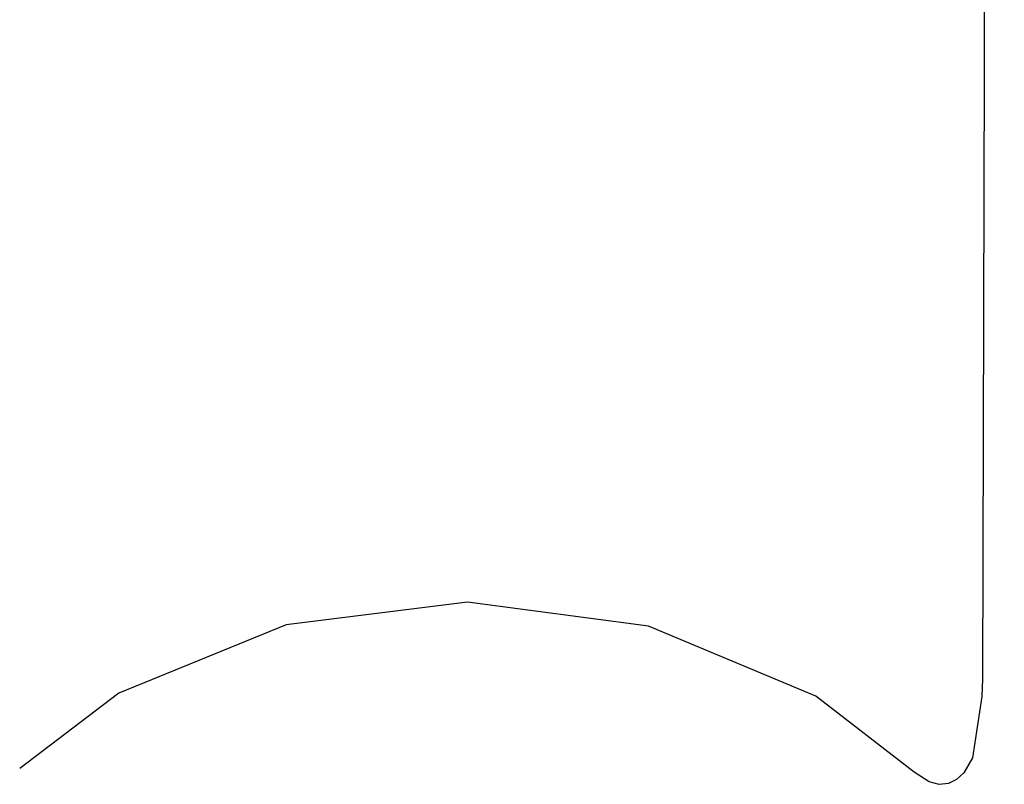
# Model space of a CAD drawing. Header units: millimetres. Extents: x -0.108 to 0.108, y -0.036 to 0.092.
# Tile 5 of 8: x -0.008 to 0.01, y 0.065 to 0.078. Entities that reach past the tile are written whole.
import ezdxf

# ---------------------------------------------------------------- set-up
doc = ezdxf.new("R2010")
doc.units = ezdxf.units.MM
doc.layers.add('BLOCKS', color=3, linetype='Continuous')

msp = doc.modelspace()

# ---------------------------------------------------------------- linework, layer by layer
at = {"layer": 'BLOCKS'}
for p, q in [((0.009351, 0.066456), (0.00934, 0.066142)), ((-0.006093, 0.0662), (-0.007866, 0.064851)), ((0.008126, 0.064786), (0.006371, 0.066148))]:
    msp.add_line(p, q, dxfattribs=at)
at = {"layer": 'BLOCKS', "flags": 128}
for points in [[(0.009368, 0.086025), (0.00937, 0.085274), (0.009374, 0.084009), (0.009377, 0.08245), (0.009378, 0.080988), (0.009378, 0.079288), (0.009377, 0.077337), (0.009351, 0.066456)], [(0.006371, 0.066148), (0.00338, 0.067399), (0.000141, 0.067826), (-0.003104, 0.067421), (-0.006093, 0.0662)], [(0.00934, 0.066142), (0.009171, 0.065043), (0.009016, 0.064778), (0.008885, 0.064656), (0.00874, 0.064587), (0.008572, 0.06457), (0.008394, 0.064615), (0.008127, 0.064786)]]:
    msp.add_lwpolyline(points, dxfattribs=at)

doc.saveas('drawing.dxf')
